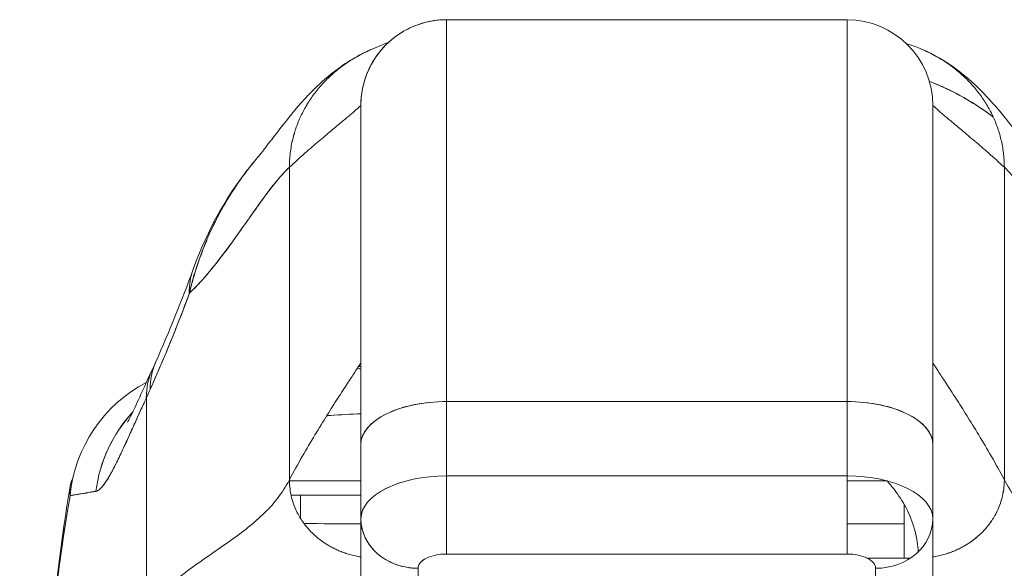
# Model space of a CAD drawing. Header units: inches. Extents: x 10 to 331, y 10 to 212.
# Tile 26 of 145: x 57.892 to 59.248, y 52.211 to 52.966. Entities that reach past the tile are written whole.
import ezdxf

# ---------------------------------------------------------------- set-up
doc = ezdxf.new("R2010")
doc.units = ezdxf.units.IN
doc.header["$LTSCALE"] = 20
doc.header["$MEASUREMENT"] = 0
doc.layers.add('Visible (ANSI)', color=7, linetype='Continuous', lineweight=5)

msp = doc.modelspace()

# ---------------------------------------------------------------- linework, layer by layer
at = {"layer": 'Visible (ANSI)'}
for p, q in [((59.0313, 52.9659), (58.4801, 52.9659)), ((58.4801, 52.4403), (58.4801, 52.9659)), ((58.4801, 52.9659), (59.0313, 52.9659)), ((58.4801, 52.9659), (58.4801, 52.4403)), ((59.0313, 52.4403), (59.0313, 52.9659)), ((59.0313, 52.9659), (59.0313, 52.4403)), ((58.362, 52.8478), (58.362, 52.3812)), ((59.1494, 52.3812), (59.1494, 52.8478)), ((58.2636, 52.3325), (58.2636, 52.7627)), ((58.2636, 52.7627), (58.2636, 52.3325)), ((59.2479, 52.7627), (59.2479, 52.3325)), ((59.2479, 52.3325), (59.2479, 52.7627)), ((58.3589, 52.4886), (58.362, 52.4886)), ((58.362, 52.4886), (58.3589, 52.4886)), ((58.0668, 52.1602), (58.0668, 52.4455)), ((58.0668, 52.4455), (58.0668, 52.1602)), ((59.0313, 52.4403), (58.4801, 52.4403)), ((58.4801, 52.4403), (59.0313, 52.4403)), ((58.4801, 52.338), (58.4801, 52.4403)), ((58.4801, 52.4403), (58.4801, 52.338)), ((59.0313, 52.338), (59.0313, 52.4403)), ((59.0313, 52.4403), (59.0313, 52.338)), ((58.362, 52.3812), (58.362, 52.2794)), ((58.362, 52.2794), (58.362, 52.3812)), ((59.1494, 52.2789), (59.1494, 52.3812)), ((59.1494, 52.3812), (59.1494, 52.2789)), ((58.4801, 52.338), (59.0313, 52.338)), ((58.4801, 52.338), (58.4801, 52.2304)), ((59.0313, 52.338), (58.4801, 52.338)), ((59.0313, 52.2304), (59.0313, 52.338)), ((59.0313, 52.2304), (59.0313, 52.338)), ((58.2636, 52.3312), (58.362, 52.3312)), ((58.362, 52.3312), (58.2636, 52.3312)), ((58.2659, 52.3115), (58.362, 52.3115)), ((58.2788, 52.3115), (58.2788, 52.2797)), ((58.3816, 52.3115), (58.3816, 52.3115)), ((59.1101, 52.2249), (59.1101, 52.2985)), ((59.1101, 52.2985), (59.1101, 52.2249)), ((58.362, 52.1018), (58.362, 52.2784)), ((58.362, 52.2784), (58.362, 52.1018)), ((59.1494, 52.1018), (59.1494, 52.2789)), ((59.1494, 52.2789), (59.1494, 52.1018)), ((58.4801, 52.2304), (59.0313, 52.2304)), ((59.0313, 52.2304), (58.4801, 52.2304)), ((58.4528, 52.2249), (58.4528, 52.2249)), ((59.0587, 52.2249), (59.1187, 52.2249)), ((58.4408, 52.0336), (58.4408, 52.2108)), ((59.0707, 52.0336), (59.0707, 52.2108)), ((59.0707, 52.2108), (59.0707, 52.0336))]:
    msp.add_line(p, q, dxfattribs=at)
for centre, radius, start, end in [((58.4801, 52.8478), 0.1181, 90, 180.0001), ((59.0313, 52.8478), 0.1181, 360, 90), ((58.3378, 52.4099), 0.0787, 72.0976, 75.6904), ((58.3817, 52.3115), 0.0197, 31.121, 31.1277)]:
    msp.add_arc(centre, radius, start, end, dxfattribs=at)
for centre, major_axis, ratio, start_param, end_param in [((58.3163, 52.5557), (-0.1852, 0.0668), 0.666321, 6.097849, 6.100819), ((58.3163, 52.5557), (-0.1852, 0.0668), 0.666321, 6.097849, 6.100819), ((58.3163, 52.5557), (-0.1852, 0.0668), 0.666321, 6.283145, 6.537315), ((58.3163, 52.5557), (-0.1852, 0.0668), 0.666321, 6.283145, 6.537315), ((58.254, 52.4026), (-0.1785, 0.0831), 0.683666, 6.016722, 6.016774), ((58.254, 52.4026), (-0.1785, 0.0831), 0.683665, 6.016718, 6.01677), ((58.2594, 52.4143), (-0.1801, 0.0795), 0.655934, 6.009185, 6.009265), ((58.2594, 52.4143), (-0.1801, 0.0795), 0.655934, 6.009187, 6.009264), ((58.2594, 52.4143), (-0.1801, 0.0795), 0.655934, 0.000024, 0.289944), ((58.2594, 52.4143), (-0.1801, 0.0795), 0.655934, 0.000024, 0.289944), ((58.254, 52.4026), (-0.1785, 0.0831), 0.683666, 0, 0.303157), ((58.254, 52.4026), (-0.1785, 0.0831), 0.683666, 6.283185, 6.586342), ((58.1574, 52.2918), (0, 0.1969), 0.99821, 0.479991, 1.473429), ((58.0357, 52.7598), (0.0707, 0.4228), 0.273863, 3.921138, 3.960246), ((58.0357, 52.7598), (-0.0707, -0.4228), 0.273877, 0.779541, 0.818657), ((58.4801, 52.3812), (-0.1181, 0), 0.5, 4.712389, 6.283186), ((58.4801, 52.3812), (-0.1181, 0), 0.5, 4.712389, 6.283185), ((59.0313, 52.3812), (0.1181, 0), 0.5, 6.283185, 7.853982), ((59.0313, 52.3812), (0.1181, 0), 0.5, 0, 1.570796), ((58.1912, 52.2918), (0, 0.1968), 0.993149, 0.824486, 1.44385), ((58.1912, 52.2918), (0, -0.1969), 0.993149, 3.966067, 4.585431), ((58.4801, 52.2789), (-0.1181, 0), 0.5, 4.712389, 6.283185), ((58.4802, 52.2789), (-0.1181, 0), 0.500025, 4.712617, 6.28299), ((58.4801, 52.2986), (0, -0.0787), 0.00001, 4.188762, 5.759632), ((59.0313, 52.2789), (0.1181, 0), 0.5, 0, 1.570796), ((58.7557, 52.3311), (0.6398, -0.0001), 0.000044, 2.233749, 2.448509), ((58.7558, 52.3311), (0.6398, -0.0001), 0.000075, 2.114138, 2.114144), ((58.7557, 52.3311), (0.6398, 0.0001), 0.000059, 1.027628, 1.125422), ((58.3817, 52.3115), (0, 0.0197), 0.00001, 1.565061, 1.565242), ((58.3817, 52.3115), (0, -0.0197), 0.00001, 4.706657, 4.706838), ((58.7557, 52.2721), (-0.5807, 0.0001), 0.000044, 5.457402, 5.660713), ((58.4408, 52.2789), (-0.0787, 0), 0.866025, 0, 1.570796), ((58.7557, 52.272), (-0.5807, -0.0001), 0.000059, 4.056069, 4.217867), ((59.0707, 52.2789), (0.0787, 0), 0.866025, 4.712389, 6.283185)]:
    msp.add_ellipse(centre, major_axis=major_axis, ratio=ratio, start_param=start_param, end_param=end_param, dxfattribs=at)
for points, knots in [([(58.4801, 52.9659), (58.4737, 52.9659), (58.4677, 52.9654), (58.4621, 52.9645), (58.4564, 52.9636), (58.4511, 52.9624), (58.4462, 52.9609), (58.4413, 52.9595), (58.4368, 52.9578), (58.4326, 52.9559), (58.4284, 52.9541), (58.4245, 52.9521), (58.4209, 52.95), (58.4173, 52.9479), (58.414, 52.9457), (58.4108, 52.9434), (58.4077, 52.9412), (58.4049, 52.9389), (58.4022, 52.9365), (58.3995, 52.9342), (58.397, 52.9318), (58.3947, 52.9293), (58.3923, 52.9268), (58.3901, 52.9243), (58.3881, 52.9218), (58.386, 52.9192), (58.3841, 52.9165), (58.3822, 52.9138), (58.3804, 52.9111), (58.3786, 52.9083), (58.377, 52.9053), (58.3754, 52.9024), (58.3738, 52.8994), (58.3724, 52.8962), (58.371, 52.8929), (58.3696, 52.8896), (58.3684, 52.886), (58.3672, 52.8825), (58.3661, 52.8787), (58.3652, 52.8747), (58.3642, 52.8708), (58.3634, 52.8665), (58.3629, 52.8621), (58.3623, 52.8576), (58.362, 52.8528), (58.362, 52.8478)], [0, 0, 0, 0, 0.066667, 0.066667, 0.066667, 0.133333, 0.133333, 0.133333, 0.2, 0.2, 0.2, 0.266667, 0.266667, 0.266667, 0.333333, 0.333333, 0.333333, 0.4, 0.4, 0.4, 0.466667, 0.466667, 0.466667, 0.533333, 0.533333, 0.533333, 0.6, 0.6, 0.6, 0.666667, 0.666667, 0.666667, 0.733333, 0.733333, 0.733333, 0.8, 0.8, 0.8, 0.866667, 0.866667, 0.866667, 0.933333, 0.933333, 0.933333, 1, 1, 1, 1]), ([(58.218, 52.7739), (58.2252, 52.7824), (58.24, 52.8024), (58.2692, 52.8391), (58.2803, 52.8526), (58.3037, 52.8762), (58.313, 52.885), (58.3313, 52.8991), (58.3384, 52.9042), (58.3548, 52.9143), (58.3643, 52.9195), (58.375, 52.9242)], [0, 0, 0, 0, 0.755651, 0.755651, 1.132235, 1.132235, 1.328898, 1.328898, 1.432194, 1.432194, 1.539214, 1.539214, 1.539214, 1.539214]), ([(58.2636, 52.7627), (58.2636, 52.7696), (58.2645, 52.7828), (58.2679, 52.8014), (58.2732, 52.819), (58.2802, 52.8355), (58.2888, 52.851), (58.2989, 52.8656), (58.3104, 52.8792), (58.3235, 52.8919), (58.338, 52.9035), (58.3541, 52.914), (58.3669, 52.9206), (58.3741, 52.9238), (58.375, 52.9242)], [0, 0, 0, 0, 0.0666667, 0.1333333, 0.2, 0.2666667, 0.3333333, 0.4, 0.4666667, 0.5333333, 0.6, 0.6666667, 0.7333333, 0.7436165, 0.7436165, 0.7436165, 0.7436165]), ([(58.375, 52.9242), (58.3741, 52.9238), (58.3731, 52.9234), (58.3721, 52.9229), (58.366, 52.9201), (58.36, 52.917), (58.3544, 52.9138), (58.3488, 52.9105), (58.3434, 52.907), (58.3383, 52.9033), (58.3332, 52.8996), (58.3283, 52.8957), (58.3237, 52.8917), (58.3191, 52.8877), (58.3148, 52.8834), (58.3107, 52.8791), (58.3066, 52.8747), (58.3027, 52.8701), (58.2991, 52.8654), (58.2955, 52.8607), (58.2922, 52.8559), (58.289, 52.8509), (58.2859, 52.8459), (58.2831, 52.8407), (58.2805, 52.8353), (58.2779, 52.83), (58.2755, 52.8245), (58.2735, 52.8188), (58.2714, 52.8131), (58.2697, 52.8073), (58.2682, 52.8012), (58.2668, 52.7952), (58.2656, 52.789), (58.2648, 52.7826), (58.264, 52.7762), (58.2636, 52.7696), (58.2636, 52.7627)], [0.2563835, 0.2563835, 0.2563835, 0.2563835, 0.2666667, 0.2666667, 0.2666667, 0.3333333, 0.3333333, 0.3333333, 0.4, 0.4, 0.4, 0.4666667, 0.4666667, 0.4666667, 0.5333333, 0.5333333, 0.5333333, 0.6, 0.6, 0.6, 0.6666667, 0.6666667, 0.6666667, 0.7333333, 0.7333333, 0.7333333, 0.8, 0.8, 0.8, 0.8666667, 0.8666667, 0.8666667, 0.9333333, 0.9333333, 0.9333333, 1, 1, 1, 1]), ([(59.2479, 52.7627), (59.2479, 52.7696), (59.2474, 52.7762), (59.2467, 52.7826), (59.2459, 52.789), (59.2447, 52.7952), (59.2433, 52.8012), (59.2418, 52.8073), (59.24, 52.8131), (59.238, 52.8188), (59.2359, 52.8245), (59.2336, 52.83), (59.231, 52.8353), (59.2284, 52.8407), (59.2255, 52.8459), (59.2224, 52.8509), (59.2193, 52.8559), (59.216, 52.8607), (59.2124, 52.8654), (59.2087, 52.8701), (59.2049, 52.8747), (59.2008, 52.8791), (59.1967, 52.8834), (59.1923, 52.8877), (59.1877, 52.8917), (59.1832, 52.8957), (59.1783, 52.8996), (59.1732, 52.9033), (59.1681, 52.907), (59.1627, 52.9105), (59.1571, 52.9138), (59.1514, 52.917), (59.1455, 52.9201), (59.1393, 52.9229), (59.1331, 52.9258), (59.1267, 52.9284), (59.1199, 52.9307), (59.1177, 52.9314), (59.1156, 52.9321), (59.1133, 52.9328)], [0, 0, 0, 0, 0.0666667, 0.0666667, 0.0666667, 0.1333333, 0.1333333, 0.1333333, 0.2, 0.2, 0.2, 0.2666667, 0.2666667, 0.2666667, 0.3333333, 0.3333333, 0.3333333, 0.4, 0.4, 0.4, 0.4666667, 0.4666667, 0.4666667, 0.5333333, 0.5333333, 0.5333333, 0.6, 0.6, 0.6, 0.6666667, 0.6666667, 0.6666667, 0.7333333, 0.7333333, 0.7333333, 0.8, 0.8, 0.8, 0.8212152, 0.8212152, 0.8212152, 0.8212152]), ([(59.1364, 52.9242), (59.1501, 52.9183), (59.1618, 52.9115), (59.1825, 52.8977), (59.1914, 52.8906), (59.2117, 52.8729), (59.2212, 52.8629), (59.2461, 52.8351), (59.258, 52.8193), (59.2794, 52.7914), (59.2885, 52.7798), (59.2935, 52.7739)], [0, 0, 0, 0, 0.135979, 0.135979, 0.285036, 0.285036, 0.528896, 0.528896, 1.016137, 1.016137, 1.539619, 1.539619, 1.539619, 1.539619]), ([(59.2326, 52.8319), (59.2304, 52.8335), (59.2282, 52.8352), (59.226, 52.8368), (59.2166, 52.8436), (59.2071, 52.8499), (59.1974, 52.8556), (59.1901, 52.8599), (59.1828, 52.8638), (59.1754, 52.8675), (59.1734, 52.8685), (59.1714, 52.8695), (59.1694, 52.8704), (59.1612, 52.8743), (59.153, 52.8779), (59.1447, 52.881)], [0.5286115, 0.5286115, 0.5286115, 0.5286115, 0.5453322, 0.5453322, 0.5453322, 0.6149297, 0.6149297, 0.6149297, 0.6666667, 0.6666667, 0.6666667, 0.6805788, 0.6805788, 0.6805788, 0.7371624, 0.7371624, 0.7371624, 0.7371624]), ([(59.1447, 52.881), (59.1456, 52.8807), (59.1465, 52.8803), (59.1474, 52.88), (59.1567, 52.8763), (59.1659, 52.8722), (59.175, 52.8677), (59.1758, 52.8673), (59.1766, 52.8669), (59.1773, 52.8666), (59.1872, 52.8615), (59.197, 52.856), (59.2066, 52.85), (59.2154, 52.8444), (59.2241, 52.8383), (59.2326, 52.8319)], [0.2635652, 0.2635652, 0.2635652, 0.2635652, 0.2697581, 0.2697581, 0.2697581, 0.3333333, 0.3333333, 0.3333333, 0.3386445, 0.3386445, 0.3386445, 0.4081294, 0.4081294, 0.4081294, 0.4723097, 0.4723097, 0.4723097, 0.4723097]), ([(58.362, 52.8478), (58.362, 52.8478), (58.3614, 52.8472), (58.3603, 52.8462), (58.3591, 52.8451), (58.3574, 52.8436), (58.3551, 52.8416), (58.3528, 52.8396), (58.35, 52.8372), (58.3467, 52.8344), (58.3434, 52.8316), (58.3396, 52.8284), (58.3353, 52.8249), (58.331, 52.8213), (58.3263, 52.8173), (58.3211, 52.813), (58.3159, 52.8087), (58.3103, 52.8039), (58.3043, 52.7988), (58.2983, 52.7937), (58.2919, 52.7882), (58.2851, 52.7822), (58.2783, 52.7762), (58.2711, 52.7697), (58.2636, 52.7627)], [0, 0, 0, 0, 0.125, 0.125, 0.125, 0.25, 0.25, 0.25, 0.375, 0.375, 0.375, 0.5, 0.5, 0.5, 0.625, 0.625, 0.625, 0.75, 0.75, 0.75, 0.875, 0.875, 0.875, 1, 1, 1, 1]), ([(58.2636, 52.7627), (58.2711, 52.7697), (58.2783, 52.7762), (58.2851, 52.7822), (58.2919, 52.7882), (58.2983, 52.7937), (58.3043, 52.7988), (58.3103, 52.8039), (58.3159, 52.8087), (58.3211, 52.813), (58.3263, 52.8173), (58.331, 52.8213), (58.3353, 52.8249), (58.3396, 52.8284), (58.3434, 52.8316), (58.3467, 52.8344), (58.35, 52.8372), (58.3528, 52.8396), (58.3551, 52.8416), (58.3574, 52.8436), (58.3591, 52.8451), (58.3603, 52.8462), (58.3614, 52.8472), (58.362, 52.8478), (58.362, 52.8478)], [0, 0, 0, 0, 0.125, 0.125, 0.125, 0.25, 0.25, 0.25, 0.375, 0.375, 0.375, 0.5, 0.5, 0.5, 0.625, 0.625, 0.625, 0.75, 0.75, 0.75, 0.875, 0.875, 0.875, 1, 1, 1, 1]), ([(58.362, 52.8478), (58.362, 52.8478), (58.362, 52.8431), (58.362, 52.8337), (58.362, 52.8243), (58.362, 52.8102), (58.362, 52.7916), (58.362, 52.773), (58.362, 52.7499), (58.362, 52.7228), (58.362, 52.6956), (58.362, 52.6643), (58.362, 52.6293), (58.362, 52.5943), (58.362, 52.5555), (58.362, 52.514), (58.362, 52.4726), (58.362, 52.4284), (58.362, 52.3812)], [0, 0, 0, 0, 0.166667, 0.166667, 0.166667, 0.333333, 0.333333, 0.333333, 0.5, 0.5, 0.5, 0.666667, 0.666667, 0.666667, 0.833333, 0.833333, 0.833333, 1, 1, 1, 1]), ([(59.1494, 52.8478), (59.1494, 52.8478), (59.1494, 52.8431), (59.1494, 52.8337), (59.1494, 52.8243), (59.1494, 52.8102), (59.1494, 52.7916), (59.1494, 52.773), (59.1494, 52.75), (59.1494, 52.7228), (59.1494, 52.6956), (59.1494, 52.6644), (59.1494, 52.6294), (59.1494, 52.5943), (59.1494, 52.5556), (59.1494, 52.5141), (59.1494, 52.4726), (59.1494, 52.4284), (59.1494, 52.3812)], [0, 0, 0, 0, 0.166667, 0.166667, 0.166667, 0.333333, 0.333333, 0.333333, 0.5, 0.5, 0.5, 0.666667, 0.666667, 0.666667, 0.833333, 0.833333, 0.833333, 1, 1, 1, 1]), ([(59.1494, 52.8478), (59.1494, 52.8478), (59.15, 52.8472), (59.1512, 52.8462), (59.1524, 52.8451), (59.1541, 52.8436), (59.1564, 52.8416), (59.1587, 52.8396), (59.1615, 52.8372), (59.1648, 52.8344), (59.1681, 52.8316), (59.1719, 52.8284), (59.1762, 52.8249), (59.1804, 52.8213), (59.1852, 52.8173), (59.1904, 52.813), (59.1955, 52.8087), (59.2012, 52.8039), (59.2072, 52.7988), (59.2132, 52.7937), (59.2196, 52.7882), (59.2264, 52.7822), (59.2332, 52.7762), (59.2404, 52.7697), (59.2479, 52.7627)], [0, 0, 0, 0, 0.125, 0.125, 0.125, 0.25, 0.25, 0.25, 0.375, 0.375, 0.375, 0.5, 0.5, 0.5, 0.625, 0.625, 0.625, 0.75, 0.75, 0.75, 0.875, 0.875, 0.875, 1, 1, 1, 1]), ([(58.218, 52.7739), (58.2142, 52.7695), (58.2105, 52.7649), (58.2069, 52.7602), (58.2056, 52.7585), (58.2043, 52.7568), (58.203, 52.7551), (58.1942, 52.7434), (58.1858, 52.731), (58.1781, 52.7181), (58.1706, 52.7056), (58.1637, 52.6927), (58.1575, 52.6796), (58.1568, 52.6782), (58.1561, 52.6767), (58.1554, 52.6752), (58.1486, 52.6605), (58.1427, 52.6455), (58.1375, 52.6302), (58.133, 52.6169), (58.1292, 52.6032), (58.1259, 52.5893)], [0.6342675, 0.6342675, 0.6342675, 0.6342675, 0.6666667, 0.6666667, 0.6666667, 0.6782727, 0.6782727, 0.6782727, 0.7574117, 0.7574117, 0.7574117, 0.8333333, 0.8333333, 0.8333333, 0.8417294, 0.8417294, 0.8417294, 0.9263034, 0.9263034, 0.9263034, 1, 1, 1, 1]), ([(58.1259, 52.5893), (58.1285, 52.6), (58.1315, 52.6108), (58.1349, 52.6216), (58.1384, 52.6327), (58.1423, 52.6439), (58.1467, 52.6548), (58.1501, 52.6633), (58.1537, 52.6717), (58.1576, 52.6799), (58.1577, 52.68), (58.1577, 52.6801), (58.1578, 52.6803), (58.1591, 52.683), (58.1604, 52.6856), (58.1617, 52.6883), (58.1673, 52.6996), (58.1734, 52.7105), (58.1799, 52.7211), (58.1865, 52.732), (58.1936, 52.7424), (58.2009, 52.7523), (58.203, 52.7551), (58.2051, 52.7578), (58.2072, 52.7605), (58.2107, 52.7651), (58.2143, 52.7696), (58.218, 52.7739)], [0, 0, 0, 0, 0.0590886, 0.0590886, 0.0590886, 0.1198834, 0.1198834, 0.1198834, 0.1666667, 0.1666667, 0.1666667, 0.167443, 0.167443, 0.167443, 0.1827493, 0.1827493, 0.1827493, 0.2477615, 0.2477615, 0.2477615, 0.3145868, 0.3145868, 0.3145868, 0.3333333, 0.3333333, 0.3333333, 0.3649693, 0.3649693, 0.3649693, 0.3649693]), ([(58.1259, 52.5893), (58.1261, 52.5895), (58.1263, 52.5896), (58.1264, 52.5898), (58.1357, 52.5987), (58.1446, 52.6085), (58.1532, 52.6187), (58.1618, 52.629), (58.1701, 52.6398), (58.1782, 52.6506), (58.1863, 52.6615), (58.194, 52.6725), (58.2016, 52.6832), (58.2091, 52.6939), (58.2164, 52.7043), (58.2235, 52.7142), (58.2306, 52.724), (58.2374, 52.7332), (58.2441, 52.7414), (58.2508, 52.7496), (58.2573, 52.7568), (58.2636, 52.7627)], [0, 0, 0, 0, 0.002892, 0.002892, 0.002892, 0.169077, 0.169077, 0.169077, 0.335261, 0.335261, 0.335261, 0.501446, 0.501446, 0.501446, 0.667631, 0.667631, 0.667631, 0.833815, 0.833815, 0.833815, 1, 1, 1, 1]), ([(58.2636, 52.7627), (58.2588, 52.7583), (58.254, 52.7531), (58.249, 52.7473), (58.2441, 52.7415), (58.239, 52.7351), (58.2339, 52.7283), (58.2287, 52.7214), (58.2234, 52.7141), (58.218, 52.7065), (58.2126, 52.6989), (58.207, 52.691), (58.2014, 52.6829), (58.1957, 52.6748), (58.1899, 52.6666), (58.1839, 52.6584), (58.178, 52.6502), (58.1719, 52.6421), (58.1656, 52.634), (58.1593, 52.626), (58.1529, 52.6182), (58.1463, 52.6107), (58.1397, 52.6032), (58.1329, 52.596), (58.1259, 52.5893)], [0, 0, 0, 0, 0.125, 0.125, 0.125, 0.25, 0.25, 0.25, 0.375, 0.375, 0.375, 0.5, 0.5, 0.5, 0.625, 0.625, 0.625, 0.75, 0.75, 0.75, 0.875, 0.875, 0.875, 1, 1, 1, 1]), ([(59.2479, 52.7627), (59.2542, 52.7568), (59.2607, 52.7496), (59.2674, 52.7414), (59.274, 52.7332), (59.2809, 52.724), (59.288, 52.7142), (59.2951, 52.7043), (59.3024, 52.6939), (59.3099, 52.6832), (59.3174, 52.6725), (59.3252, 52.6615), (59.3333, 52.6506), (59.3413, 52.6398), (59.3496, 52.629), (59.3583, 52.6187), (59.3669, 52.6085), (59.3758, 52.5987), (59.3851, 52.5898), (59.3852, 52.5896), (59.3854, 52.5895), (59.3855, 52.5893)], [0, 0, 0, 0, 0.166185, 0.166185, 0.166185, 0.332369, 0.332369, 0.332369, 0.498554, 0.498554, 0.498554, 0.664739, 0.664739, 0.664739, 0.830923, 0.830923, 0.830923, 0.997108, 0.997108, 0.997108, 1, 1, 1, 1]), ([(58.0719, 52.4568), (58.078, 52.4706), (58.0842, 52.4848), (58.0903, 52.4992), (58.0926, 52.5047), (58.095, 52.5103), (58.0973, 52.5159), (58.0974, 52.5162), (58.0975, 52.5166), (58.0977, 52.5169), (58.1013, 52.5256), (58.1048, 52.5344), (58.1084, 52.5433), (58.1143, 52.5584), (58.1202, 52.5738), (58.1259, 52.5893)], [0, 0, 0, 0, 0.333333, 0.333333, 0.333333, 0.461137, 0.461137, 0.461137, 0.468697, 0.468697, 0.468697, 0.666667, 0.666667, 0.666667, 1, 1, 1, 1]), ([(58.1259, 52.5893), (58.12, 52.573), (58.1137, 52.5568), (58.1073, 52.5406), (58.101, 52.5249), (58.0946, 52.5092), (58.0879, 52.4935), (58.0827, 52.4813), (58.0773, 52.4691), (58.0719, 52.4568)], [0, 0, 0, 0, 0.368344, 0.368344, 0.368344, 0.724557, 0.724557, 0.724557, 1, 1, 1, 1]), ([(58.362, 52.4935), (58.362, 52.4935), (58.3612, 52.4922), (58.3597, 52.4899), (58.3582, 52.4876), (58.356, 52.4843), (58.3533, 52.48), (58.3505, 52.4758), (58.3471, 52.4706), (58.3433, 52.4647), (58.3394, 52.4588), (58.3351, 52.4521), (58.3304, 52.4449), (58.3257, 52.4376), (58.3207, 52.4297), (58.3154, 52.4212), (58.3101, 52.4128), (58.3045, 52.4038), (58.2988, 52.3943), (58.2931, 52.3849), (58.2872, 52.375), (58.2813, 52.3647), (58.2754, 52.3544), (58.2695, 52.3436), (58.2636, 52.3325)], [0, 0, 0, 0, 0.125, 0.125, 0.125, 0.25, 0.25, 0.25, 0.375, 0.375, 0.375, 0.5, 0.5, 0.5, 0.625, 0.625, 0.625, 0.75, 0.75, 0.75, 0.875, 0.875, 0.875, 1, 1, 1, 1]), ([(59.1494, 52.4935), (59.1494, 52.4935), (59.1502, 52.4922), (59.1517, 52.4899), (59.1532, 52.4876), (59.1554, 52.4843), (59.1582, 52.48), (59.161, 52.4758), (59.1644, 52.4706), (59.1682, 52.4647), (59.1721, 52.4588), (59.1764, 52.4521), (59.1811, 52.4449), (59.1857, 52.4376), (59.1908, 52.4297), (59.1961, 52.4212), (59.2014, 52.4128), (59.207, 52.4038), (59.2127, 52.3943), (59.2184, 52.3849), (59.2243, 52.375), (59.2302, 52.3647), (59.2361, 52.3544), (59.242, 52.3436), (59.2479, 52.3325)], [0, 0, 0, 0, 0.125, 0.125, 0.125, 0.25, 0.25, 0.25, 0.375, 0.375, 0.375, 0.5, 0.5, 0.5, 0.625, 0.625, 0.625, 0.75, 0.75, 0.75, 0.875, 0.875, 0.875, 1, 1, 1, 1]), ([(59.2479, 52.3325), (59.242, 52.3436), (59.2361, 52.3544), (59.2302, 52.3647), (59.2243, 52.375), (59.2184, 52.3849), (59.2127, 52.3943), (59.207, 52.4038), (59.2014, 52.4128), (59.1961, 52.4212), (59.1908, 52.4297), (59.1857, 52.4376), (59.1811, 52.4449), (59.1764, 52.4521), (59.1721, 52.4588), (59.1682, 52.4647), (59.1644, 52.4706), (59.161, 52.4758), (59.1582, 52.48), (59.1554, 52.4843), (59.1532, 52.4876), (59.1517, 52.4899), (59.1502, 52.4922), (59.1494, 52.4935), (59.1494, 52.4935)], [0, 0, 0, 0, 0.125, 0.125, 0.125, 0.25, 0.25, 0.25, 0.375, 0.375, 0.375, 0.5, 0.5, 0.5, 0.625, 0.625, 0.625, 0.75, 0.75, 0.75, 0.875, 0.875, 0.875, 1, 1, 1, 1]), ([(58.0409, 52.4121), (58.0409, 52.4121), (58.0415, 52.4131), (58.0438, 52.4174), (58.0459, 52.4216), (58.0519, 52.4341), (58.0562, 52.4435), (58.0654, 52.4637), (58.0703, 52.4743), (58.0756, 52.4857)], [0.5937192, 0.5937192, 0.5937192, 0.5937192, 0.6644254, 0.6644254, 0.7661745, 0.7661745, 0.9076408, 0.9076408, 1.0334427, 1.0334427, 1.0334427, 1.0334427]), ([(58.0668, 52.4455), (58.0645, 52.4406), (58.0624, 52.4359), (58.0603, 52.4313), (58.0577, 52.4257), (58.0553, 52.4204), (58.053, 52.4152), (58.0504, 52.4096), (58.048, 52.4042), (58.0457, 52.3991), (58.0443, 52.396), (58.0429, 52.3929), (58.0415, 52.39), (58.0405, 52.3876), (58.0394, 52.3852), (58.0383, 52.383), (58.0357, 52.3772), (58.0332, 52.3718), (58.0308, 52.3668), (58.028, 52.361), (58.0255, 52.3558), (58.023, 52.351), (58.0229, 52.3508), (58.0228, 52.3506), (58.0227, 52.3503), (58.02, 52.3452), (58.0175, 52.3406), (58.0152, 52.3366), (58.0127, 52.3324), (58.0104, 52.3289), (58.0082, 52.326), (58.0079, 52.3256), (58.0077, 52.3253), (58.0074, 52.3249), (58.0047, 52.3214), (58.0022, 52.319), (57.9999, 52.3177), (57.999, 52.3172), (57.9981, 52.3169), (57.9973, 52.3167)], [0, 0, 0, 0, 0.057355, 0.057355, 0.057355, 0.127207, 0.127207, 0.127207, 0.203207, 0.203207, 0.203207, 0.25, 0.25, 0.25, 0.287987, 0.287987, 0.287987, 0.384242, 0.384242, 0.384242, 0.494472, 0.494472, 0.494472, 0.5, 0.5, 0.5, 0.620982, 0.620982, 0.620982, 0.75, 0.75, 0.75, 0.766262, 0.766262, 0.766262, 0.932672, 0.932672, 0.932672, 1, 1, 1, 1]), ([(57.9973, 52.3167), (57.9988, 52.3168), (58.0004, 52.3177), (58.0021, 52.3192), (58.003, 52.3199), (58.0039, 52.3209), (58.0049, 52.3219), (58.0062, 52.3234), (58.0077, 52.3252), (58.0092, 52.3273), (58.0108, 52.3296), (58.0126, 52.3323), (58.0144, 52.3354), (58.017, 52.3396), (58.0197, 52.3445), (58.0227, 52.3505), (58.0241, 52.353), (58.0254, 52.3557), (58.0269, 52.3587), (58.0298, 52.3647), (58.0331, 52.3716), (58.0368, 52.3795), (58.038, 52.3822), (58.0393, 52.385), (58.0407, 52.388), (58.0416, 52.3902), (58.0426, 52.3924), (58.0437, 52.3947), (58.0461, 52.4), (58.0487, 52.4058), (58.0514, 52.4118), (58.0531, 52.4157), (58.055, 52.4198), (58.0568, 52.4239), (58.06, 52.4308), (58.0633, 52.438), (58.0668, 52.4455)], [0, 0, 0, 0, 0.13127, 0.13127, 0.13127, 0.2, 0.2, 0.2, 0.295706, 0.295706, 0.295706, 0.4, 0.4, 0.4, 0.539952, 0.539952, 0.539952, 0.6, 0.6, 0.6, 0.725303, 0.725303, 0.725303, 0.768562, 0.768562, 0.768562, 0.8, 0.8, 0.8, 0.873831, 0.873831, 0.873831, 0.921366, 0.921366, 0.921366, 1, 1, 1, 1]), ([(58.362, 52.4236), (58.3483, 52.4229), (58.3343, 52.422), (58.3202, 52.4211), (58.3185, 52.421), (58.3168, 52.4209), (58.3151, 52.4207)], [0.28526649, 0.28526649, 0.28526649, 0.28526649, 0.33333333, 0.33333333, 0.33333333, 0.33912449, 0.33912449, 0.33912449, 0.33912449]), ([(57.8923, 51.4576), (57.9015, 51.6866), (57.9136, 51.9051), (57.9405, 52.1757), (57.9497, 52.2516), (57.9616, 52.3234)], [0, 0, 0, 0, 1.849259, 1.849259, 2.628416, 2.628416, 2.628416, 2.628416]), ([(57.9659, 52.3359), (57.9637, 52.3318), (57.9623, 52.3277), (57.9616, 52.3237), (57.9608, 52.3191), (57.961, 52.3147), (57.9619, 52.3109)], [0.8992771, 0.8992771, 0.8992771, 0.8992771, 0.9461063, 0.9461063, 0.9461063, 1, 1, 1, 1]), ([(58.2636, 52.3325), (58.2587, 52.323), (58.2531, 52.3145), (58.2469, 52.3066), (58.2407, 52.2986), (58.234, 52.2913), (58.2268, 52.2844), (58.2196, 52.2776), (58.212, 52.2711), (58.2039, 52.2648), (58.1959, 52.2585), (58.1875, 52.2524), (58.1788, 52.2462), (58.1701, 52.2401), (58.1611, 52.2339), (58.152, 52.2276), (58.1428, 52.2212), (58.1334, 52.2146), (58.124, 52.2077), (58.1145, 52.2007), (58.105, 52.1934), (58.0954, 52.1855), (58.0858, 52.1777), (58.0763, 52.1693), (58.0668, 52.1602)], [0, 0, 0, 0, 0.125, 0.125, 0.125, 0.25, 0.25, 0.25, 0.375, 0.375, 0.375, 0.5, 0.5, 0.5, 0.625, 0.625, 0.625, 0.75, 0.75, 0.75, 0.875001, 0.875001, 0.875001, 1, 1, 1, 1]), ([(58.0668, 52.1602), (58.0762, 52.1693), (58.0858, 52.1777), (58.0954, 52.1855), (58.105, 52.1934), (58.1145, 52.2007), (58.124, 52.2077), (58.1334, 52.2146), (58.1428, 52.2212), (58.152, 52.2276), (58.1611, 52.2339), (58.1701, 52.2401), (58.1788, 52.2462), (58.1875, 52.2524), (58.1959, 52.2585), (58.2039, 52.2648), (58.212, 52.2711), (58.2196, 52.2775), (58.2268, 52.2844), (58.234, 52.2913), (58.2407, 52.2986), (58.2469, 52.3066), (58.2531, 52.3145), (58.2587, 52.323), (58.2636, 52.3325)], [0, 0, 0, 0, 0.124961, 0.124961, 0.124961, 0.249967, 0.249967, 0.249967, 0.374972, 0.374972, 0.374972, 0.499978, 0.499978, 0.499978, 0.624983, 0.624983, 0.624983, 0.749989, 0.749989, 0.749989, 0.874994, 0.874994, 0.874994, 1, 1, 1, 1]), ([(58.2636, 52.3325), (58.2636, 52.3278), (58.2639, 52.3234), (58.2645, 52.3193), (58.265, 52.3152), (58.2658, 52.3114), (58.2667, 52.3079), (58.2677, 52.3043), (58.2687, 52.301), (58.2699, 52.2979), (58.271, 52.2949), (58.2722, 52.292), (58.2735, 52.2893), (58.2748, 52.2866), (58.2762, 52.2841), (58.2776, 52.2817), (58.279, 52.2793), (58.2804, 52.2771), (58.282, 52.2749), (58.2835, 52.2727), (58.2851, 52.2706), (58.2867, 52.2686), (58.2884, 52.2665), (58.2901, 52.2645), (58.2919, 52.2626), (58.2938, 52.2606), (58.2957, 52.2587), (58.2978, 52.2568), (58.2999, 52.2548), (58.3021, 52.2529), (58.3046, 52.251), (58.3058, 52.2501), (58.3071, 52.2491), (58.3084, 52.2482), (58.3097, 52.2472), (58.3111, 52.2462), (58.3125, 52.2453), (58.314, 52.2443), (58.3155, 52.2434), (58.317, 52.2425), (58.3186, 52.2415), (58.3202, 52.2406), (58.322, 52.2397), (58.3237, 52.2388), (58.3255, 52.2378), (58.3274, 52.237), (58.3293, 52.2361), (58.3312, 52.2352), (58.3333, 52.2343), (58.3354, 52.2335), (58.3375, 52.2327), (58.3398, 52.2319), (58.342, 52.2311), (58.3444, 52.2304), (58.3469, 52.2297), (58.3493, 52.229), (58.3519, 52.2284), (58.3546, 52.2278), (58.357, 52.2273), (58.3595, 52.2268), (58.362, 52.2264)], [0, 0, 0, 0, 0.0625, 0.0625, 0.0625, 0.125, 0.125, 0.125, 0.1875, 0.1875, 0.1875, 0.25, 0.25, 0.25, 0.3125, 0.3125, 0.3125, 0.375, 0.375, 0.375, 0.4375, 0.4375, 0.4375, 0.5, 0.5, 0.5, 0.5625, 0.5625, 0.5625, 0.625, 0.625, 0.625, 0.65625, 0.65625, 0.65625, 0.6875, 0.6875, 0.6875, 0.71875, 0.71875, 0.71875, 0.75, 0.75, 0.75, 0.78125, 0.78125, 0.78125, 0.8125, 0.8125, 0.8125, 0.84375, 0.84375, 0.84375, 0.875, 0.875, 0.875, 0.90625, 0.90625, 0.90625, 0.9341736, 0.9341736, 0.9341736, 0.9341736]), ([(59.1295, 52.2336), (59.129, 52.2428), (59.1276, 52.2516), (59.1255, 52.26), (59.1228, 52.2709), (59.119, 52.281), (59.1144, 52.2904), (59.1098, 52.2998), (59.1044, 52.3084), (59.0986, 52.3162), (59.0947, 52.3216), (59.0905, 52.3266), (59.0864, 52.3312)], [0.0295043, 0.0295043, 0.0295043, 0.0295043, 0.125, 0.125, 0.125, 0.25, 0.25, 0.25, 0.375, 0.375, 0.375, 0.4605336, 0.4605336, 0.4605336, 0.4605336]), ([(59.1494, 52.2264), (59.152, 52.2268), (59.1545, 52.2273), (59.1569, 52.2278), (59.1596, 52.2284), (59.1622, 52.229), (59.1646, 52.2297), (59.1671, 52.2304), (59.1694, 52.2311), (59.1717, 52.2319), (59.174, 52.2327), (59.1761, 52.2335), (59.1782, 52.2343), (59.1802, 52.2352), (59.1822, 52.2361), (59.1841, 52.237), (59.186, 52.2378), (59.1878, 52.2388), (59.1895, 52.2397), (59.1912, 52.2406), (59.1929, 52.2415), (59.1944, 52.2425), (59.196, 52.2434), (59.1975, 52.2443), (59.199, 52.2453), (59.2004, 52.2462), (59.2018, 52.2472), (59.2031, 52.2482), (59.2044, 52.2491), (59.2057, 52.2501), (59.2069, 52.251), (59.2093, 52.2529), (59.2116, 52.2548), (59.2137, 52.2568), (59.2158, 52.2587), (59.2177, 52.2606), (59.2195, 52.2626), (59.2214, 52.2645), (59.2231, 52.2665), (59.2248, 52.2686), (59.2264, 52.2706), (59.228, 52.2727), (59.2295, 52.2749), (59.231, 52.2771), (59.2325, 52.2793), (59.2339, 52.2817), (59.2353, 52.2841), (59.2367, 52.2866), (59.2379, 52.2893), (59.2392, 52.292), (59.2405, 52.2949), (59.2416, 52.2979), (59.2428, 52.301), (59.2438, 52.3043), (59.2447, 52.3079), (59.2456, 52.3114), (59.2464, 52.3152), (59.247, 52.3193), (59.2475, 52.3234), (59.2479, 52.3278), (59.2479, 52.3325)], [0.0658264, 0.0658264, 0.0658264, 0.0658264, 0.09375, 0.09375, 0.09375, 0.125, 0.125, 0.125, 0.15625, 0.15625, 0.15625, 0.1875, 0.1875, 0.1875, 0.21875, 0.21875, 0.21875, 0.25, 0.25, 0.25, 0.28125, 0.28125, 0.28125, 0.3125, 0.3125, 0.3125, 0.34375, 0.34375, 0.34375, 0.375, 0.375, 0.375, 0.4375, 0.4375, 0.4375, 0.5, 0.5, 0.5, 0.5625, 0.5625, 0.5625, 0.625, 0.625, 0.625, 0.6875, 0.6875, 0.6875, 0.75, 0.75, 0.75, 0.8125, 0.8125, 0.8125, 0.875, 0.875, 0.875, 0.9375, 0.9375, 0.9375, 1, 1, 1, 1]), ([(59.2479, 52.3325), (59.2479, 52.3278), (59.2472, 52.319), (59.2449, 52.3076), (59.2417, 52.2977), (59.238, 52.2892), (59.234, 52.2816), (59.2296, 52.2748), (59.2249, 52.2685), (59.2197, 52.2626), (59.2138, 52.2568), (59.2082, 52.252), (59.2032, 52.2481), (59.199, 52.2453), (59.1945, 52.2425), (59.1896, 52.2397), (59.1842, 52.2369), (59.1783, 52.2343), (59.1718, 52.2319), (59.1647, 52.2296), (59.1573, 52.2278), (59.152, 52.2268), (59.1494, 52.2264)], [0, 0, 0, 0, 0.0625, 0.125, 0.1875, 0.25, 0.3125, 0.375, 0.4375, 0.5, 0.5625, 0.625, 0.65625, 0.6875, 0.71875, 0.75, 0.78125, 0.8125, 0.84375, 0.875, 0.90625, 0.9341736, 0.9341736, 0.9341736, 0.9341736]), ([(59.2479, 52.3325), (59.2528, 52.323), (59.2584, 52.3145), (59.2646, 52.3066), (59.2707, 52.2986), (59.2775, 52.2913), (59.2847, 52.2844), (59.2919, 52.2775), (59.2995, 52.2711), (59.3075, 52.2648), (59.3156, 52.2585), (59.324, 52.2524), (59.3327, 52.2462), (59.3414, 52.2401), (59.3503, 52.2339), (59.3595, 52.2276), (59.3687, 52.2212), (59.378, 52.2146), (59.3875, 52.2077), (59.397, 52.2007), (59.4065, 52.1934), (59.4161, 52.1855), (59.4257, 52.1777), (59.4352, 52.1693), (59.4447, 52.1602)], [0, 0, 0, 0, 0.125006, 0.125006, 0.125006, 0.250011, 0.250011, 0.250011, 0.375017, 0.375017, 0.375017, 0.500022, 0.500022, 0.500022, 0.625028, 0.625028, 0.625028, 0.750033, 0.750033, 0.750033, 0.875039, 0.875039, 0.875039, 1, 1, 1, 1]), ([(59.4447, 52.1602), (59.4352, 52.1693), (59.4256, 52.1777), (59.4161, 52.1855), (59.4065, 52.1934), (59.397, 52.2007), (59.3875, 52.2077), (59.378, 52.2146), (59.3687, 52.2212), (59.3595, 52.2276), (59.3503, 52.2339), (59.3414, 52.2401), (59.3327, 52.2462), (59.324, 52.2524), (59.3156, 52.2585), (59.3075, 52.2648), (59.2995, 52.2711), (59.2918, 52.2776), (59.2847, 52.2844), (59.2775, 52.2913), (59.2707, 52.2986), (59.2646, 52.3066), (59.2584, 52.3145), (59.2528, 52.323), (59.2479, 52.3325)], [0, 0, 0, 0, 0.124999, 0.124999, 0.124999, 0.25, 0.25, 0.25, 0.375, 0.375, 0.375, 0.5, 0.5, 0.5, 0.625, 0.625, 0.625, 0.75, 0.75, 0.75, 0.875, 0.875, 0.875, 1, 1, 1, 1]), ([(57.8923, 51.4576), (57.8944, 51.5084), (57.8965, 51.5572), (57.8987, 51.604), (57.901, 51.6508), (57.9033, 51.6955), (57.9058, 51.7383), (57.9082, 51.781), (57.9107, 51.8218), (57.9134, 51.8606), (57.916, 51.8993), (57.9187, 51.9361), (57.9216, 51.971), (57.9244, 52.0059), (57.9273, 52.0389), (57.9304, 52.07), (57.9334, 52.1011), (57.9365, 52.1304), (57.9398, 52.1579), (57.943, 52.1854), (57.9463, 52.2112), (57.9498, 52.2353), (57.9532, 52.2593), (57.9567, 52.2817), (57.9604, 52.3026), (57.9609, 52.3054), (57.9614, 52.3082), (57.9619, 52.3109)], [0, 0, 0, 0, 0.122921, 0.122921, 0.122921, 0.245842, 0.245842, 0.245842, 0.368763, 0.368763, 0.368763, 0.491684, 0.491684, 0.491684, 0.614605, 0.614605, 0.614605, 0.737526, 0.737526, 0.737526, 0.860447, 0.860447, 0.860447, 0.983368, 0.983368, 0.983368, 1, 1, 1, 1]), ([(57.9619, 52.3109), (57.9581, 52.2898), (57.9544, 52.2671), (57.9508, 52.2425), (57.9473, 52.218), (57.9438, 52.1917), (57.9404, 52.1634), (57.9371, 52.1352), (57.9338, 52.1051), (57.9307, 52.0731), (57.9275, 52.041), (57.9245, 52.007), (57.9216, 51.9709), (57.9186, 51.9348), (57.9158, 51.8967), (57.9131, 51.8564), (57.9104, 51.8162), (57.9078, 51.7738), (57.9052, 51.7294), (57.9027, 51.6849), (57.9003, 51.6382), (57.8981, 51.5894), (57.8961, 51.5471), (57.8942, 51.5032), (57.8923, 51.4576)], [0, 0, 0, 0, 0.127116, 0.127116, 0.127116, 0.254233, 0.254233, 0.254233, 0.381349, 0.381349, 0.381349, 0.508466, 0.508466, 0.508466, 0.635582, 0.635582, 0.635582, 0.762699, 0.762699, 0.762699, 0.889815, 0.889815, 0.889815, 1, 1, 1, 1]), ([(57.9619, 52.3109), (57.9634, 52.3111), (57.9652, 52.3114), (57.9672, 52.3118), (57.9682, 52.3119), (57.9694, 52.3121), (57.9706, 52.3123), (57.9707, 52.3123), (57.9709, 52.3124), (57.971, 52.3124), (57.9717, 52.3125), (57.9723, 52.3126), (57.9729, 52.3127), (57.9748, 52.3129), (57.9769, 52.3132), (57.9791, 52.3135), (57.9801, 52.3137), (57.9811, 52.3139), (57.9822, 52.3141), (57.9824, 52.3141), (57.9827, 52.3142), (57.9829, 52.3142), (57.9839, 52.3144), (57.9849, 52.3146), (57.9859, 52.3148), (57.9882, 52.3153), (57.9907, 52.3158), (57.9933, 52.3162), (57.9941, 52.3163), (57.995, 52.3165), (57.9958, 52.3166), (57.9963, 52.3166), (57.9968, 52.3167), (57.9973, 52.3167)], [0, 0, 0, 0, 0.215172, 0.215172, 0.215172, 0.333333, 0.333333, 0.333333, 0.349511, 0.349511, 0.349511, 0.409038, 0.409038, 0.409038, 0.587512, 0.587512, 0.587512, 0.666667, 0.666667, 0.666667, 0.686219, 0.686219, 0.686219, 0.756792, 0.756792, 0.756792, 0.91937, 0.91937, 0.91937, 0.970836, 0.970836, 0.970836, 1, 1, 1, 1]), ([(57.9973, 52.3167), (57.9927, 52.3159), (57.9885, 52.3151), (57.9845, 52.3145), (57.9841, 52.3144), (57.9836, 52.3143), (57.9832, 52.3142), (57.9791, 52.3136), (57.9754, 52.313), (57.972, 52.3125), (57.9718, 52.3125), (57.9716, 52.3125), (57.9714, 52.3124), (57.9679, 52.3119), (57.9647, 52.3114), (57.9619, 52.3109)], [0, 0, 0, 0, 0.298748, 0.298748, 0.298748, 0.333333, 0.333333, 0.333333, 0.649666, 0.649666, 0.649666, 0.666667, 0.666667, 0.666667, 1, 1, 1, 1]), ([(58.2729, 52.3115), (58.2735, 52.3115), (58.274, 52.3115), (58.2745, 52.3115), (58.2745, 52.3115), (58.2745, 52.3115), (58.2745, 52.3115)], [0.5664779, 0.5664779, 0.5664779, 0.5664779, 0.6666667, 0.6666667, 0.6666667, 0.6683871, 0.6683871, 0.6683871, 0.6683871]), ([(58.4408, 52.2108), (58.4325, 52.2108), (58.4243, 52.2119), (58.4164, 52.2141), (58.4086, 52.2163), (58.4011, 52.2196), (58.3945, 52.2238), (58.3878, 52.228), (58.3819, 52.2331), (58.3771, 52.2389), (58.3722, 52.2447), (58.3684, 52.2511), (58.3659, 52.2579), (58.3633, 52.2647), (58.362, 52.2718), (58.362, 52.2789)], [0, 0, 0, 0, 0.2, 0.2, 0.2, 0.4, 0.4, 0.4, 0.6, 0.6, 0.6, 0.8, 0.8, 0.8, 1, 1, 1, 1]), ([(58.4408, 52.2108), (58.4409, 52.2135), (58.4419, 52.216), (58.4438, 52.2183), (58.4458, 52.2207), (58.4487, 52.2228), (58.4523, 52.2247), (58.456, 52.2265), (58.4603, 52.2279), (58.465, 52.2289), (58.4697, 52.2299), (58.4747, 52.2304), (58.4801, 52.2304)], [0, 0, 0, 0, 0.25, 0.25, 0.25, 0.5, 0.5, 0.5, 0.75, 0.75, 0.75, 1, 1, 1, 1]), ([(58.4801, 52.2304), (58.4749, 52.2304), (58.4697, 52.2299), (58.465, 52.2289), (58.4603, 52.2279), (58.4559, 52.2265), (58.4523, 52.2247), (58.4487, 52.2229), (58.4458, 52.2207), (58.4438, 52.2183), (58.4418, 52.216), (58.4408, 52.2134), (58.4408, 52.2108)], [0, 0, 0, 0, 0.25, 0.25, 0.25, 0.5, 0.5, 0.5, 0.75, 0.75, 0.75, 1, 1, 1, 1]), ([(59.0313, 52.2304), (59.0368, 52.2304), (59.0418, 52.2299), (59.0465, 52.2289), (59.0512, 52.2279), (59.0555, 52.2265), (59.0592, 52.2247), (59.0628, 52.2228), (59.0657, 52.2207), (59.0677, 52.2183), (59.0696, 52.216), (59.0706, 52.2135), (59.0707, 52.2108)], [0, 0, 0, 0, 0.25, 0.25, 0.25, 0.5, 0.5, 0.5, 0.75, 0.75, 0.75, 1, 1, 1, 1])]:
    msp.add_open_spline(points, degree=3, knots=knots, dxfattribs=at)
for points in [[(58.375, 52.9242), (58.3993, 52.9349), (58.4, 52.9347), (58.4002, 52.9347)], [(58.3956, 52.9303), (58.3956, 52.9302), (58.3955, 52.9301), (58.3954, 52.9301)], [(58.3668, 52.881), (58.3668, 52.881), (58.3668, 52.881), (58.3668, 52.881)], [(58.3668, 52.881), (58.3668, 52.881), (58.3668, 52.881), (58.3668, 52.881)], [(58.2788, 52.8319), (58.2788, 52.8319), (58.2788, 52.8319), (58.2788, 52.8319)], [(58.1312, 52.6225), (58.1507, 52.6765), (58.179, 52.7279), (58.218, 52.774)], [(58.0793, 52.4939), (58.0983, 52.537), (58.1157, 52.5795), (58.1312, 52.6225)], [(58.0756, 52.4857), (58.0768, 52.4883), (58.078, 52.491), (58.0793, 52.4939)], [(58.0367, 52.3794), (58.0367, 52.3794), (58.0367, 52.3794), (58.0367, 52.3794)], [(58.0119, 52.3702), (58.0119, 52.3702), (58.0119, 52.3702), (58.0119, 52.3702)], [(58.425, 52.3312), (58.425, 52.3312), (58.425, 52.3312), (58.425, 52.3312)], [(59.0864, 52.3312), (59.0685, 52.3312), (59.0501, 52.3312), (59.0313, 52.3312)], [(58.2659, 52.3114), (58.2669, 52.3114), (58.2679, 52.3115), (58.2689, 52.3115)], [(58.3986, 52.3216), (58.3986, 52.3216), (58.3986, 52.3216), (58.3986, 52.3216)]]:
    msp.add_open_spline(points, degree=3, dxfattribs=at)

doc.saveas('drawing.dxf')
